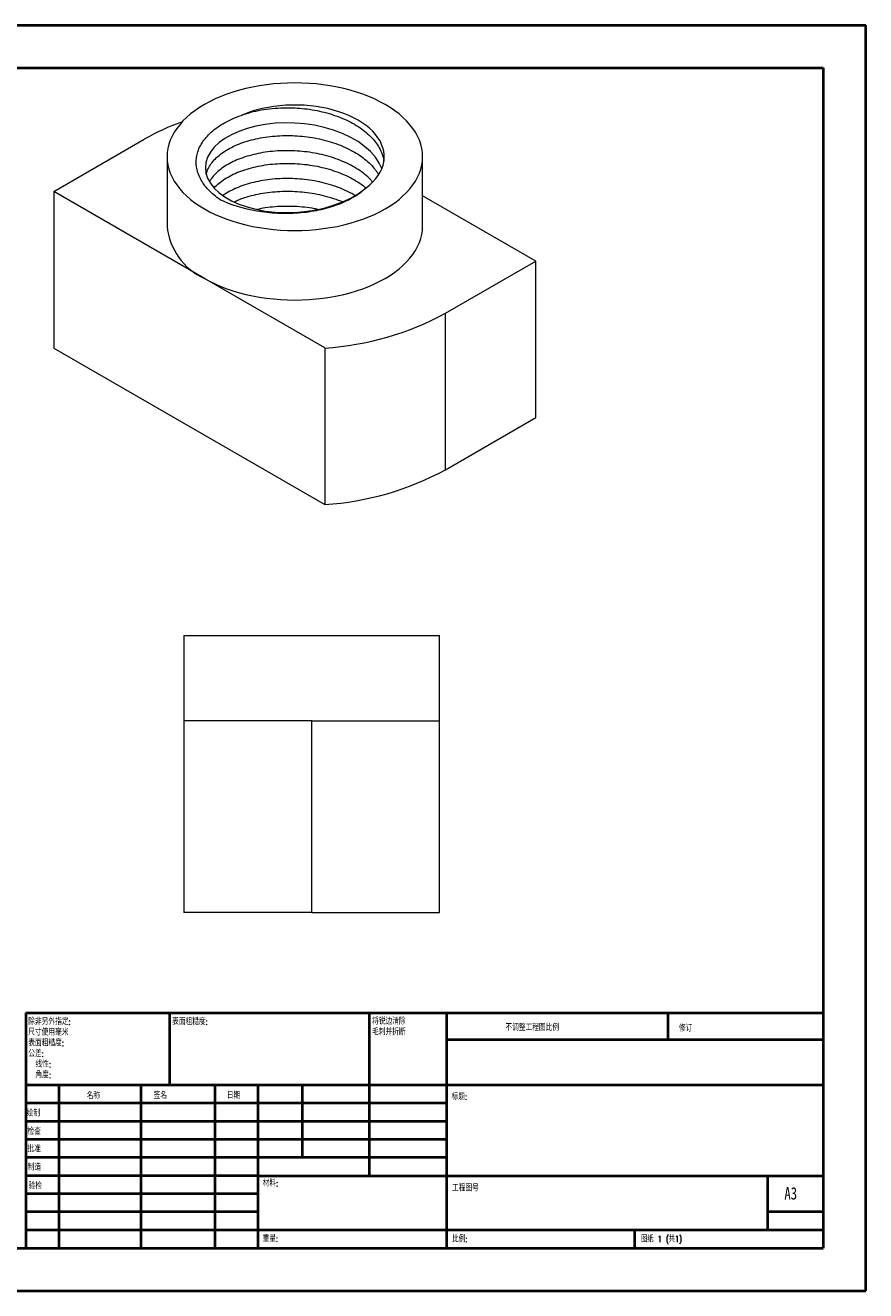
# Model space of a CAD drawing. Header units: millimetres. Extents: x 0 to 420, y 0 to 297.
# Tile 2 of 2: x 223 to 420, y 0 to 297. Entities that reach past the tile are written whole.
import ezdxf

# ---------------------------------------------------------------- set-up
doc = ezdxf.new("R2010")
doc.units = ezdxf.units.MM
doc.styles.add('SLDTEXTSTYLE0', font='TXT', dxfattribs={"width": 0.75, "bigfont": 'bigfont'})
doc.styles.add('SLDTEXTSTYLE1', font='TXT', dxfattribs={"width": 0.75})
doc.styles.add('SLDTEXTSTYLE2', font='TXT', dxfattribs={"width": 0.694444, "bigfont": 'bigfont'})

# ---------------------------------------------------------------- blocks, each defined once
blk = doc.blocks.new('SW_NOTE_0')
at = {"color": 0, "linetype": 'Continuous', "lineweight": 0, "char_height": 1.5, "attachment_point": 1, "style": 'SLDTEXTSTYLE0'}
for s, insert in [('\\M+18FAB锐边\\M+190B4\\M+18F9C', (0, 1.93)), ('\\M+196D1\\M+18E68\\M+19BF3\\M+190DC\\M+19266', (0, -0.57))]:
    blk.add_mtext(s, dxfattribs=dict(at, insert=insert))
blk = doc.blocks.new('SW_NOTE_1')
at = {"color": 0, "linetype": 'Continuous', "lineweight": 0, "char_height": 1.5, "attachment_point": 1, "style": 'SLDTEXTSTYLE0'}
for s, insert in [('\\M+18F9C\\M+194F1另\\M+18A4F\\M+18E77\\M+192E8:', (0, 1.93)), ('\\M+18EDA\\M+190A1\\M+18E67\\M+19770\\M+19F7C\\M+195C4', (0, -0.57)), ('\\M+1955C\\M+196CA\\M+19165糙\\M+19378:', (0, -3.07)), ('\\M+18CF6\\M+18DB7:', (0, -5.57)), ('线\\M+190AB:', (1.69, -8.07)), ('\\M+18A70\\M+19378:', (1.69, -10.57))]:
    blk.add_mtext(s, dxfattribs=dict(at, insert=insert))

msp = doc.modelspace()

# ---------------------------------------------------------------- linework, layer by layer
at = {"color": 7, "linetype": 'Continuous', "lineweight": 40}
for p, q in [((0.08, 297.21), (420.08, 297.21)), ((420.08, 0.21), (420.08, 297.21)), ((25.08, 287.21), (410.08, 287.21)), ((410.08, 287.21), (410.08, 10.21)), ((222.88, 65.46), (410.08, 65.46)), ((222.88, 65.46), (222.88, 10.21)), ((256.68, 48.46), (256.68, 65.46)), ((303.48, 65.46), (303.48, 27.21)), ((321.68, 65.46), (321.68, 10.21)), ((373.68, 59.09), (373.68, 65.46)), ((410.08, 59.09), (321.68, 59.09)), ((410.08, 48.46), (222.88, 48.46)), ((230.68, 48.46), (230.68, 10.21)), ((249.87, 48.46), (249.87, 10.21)), ((267.28, 48.46), (267.28, 10.21)), ((277.48, 10.21), (277.48, 48.46)), ((287.88, 31.46), (287.88, 48.46)), ((321.68, 44.21), (222.88, 44.21)), ((321.68, 39.96), (222.88, 39.96)), ((321.68, 35.71), (222.88, 35.71)), ((321.68, 31.46), (222.88, 31.46)), ((277.48, 27.21), (222.88, 27.21)), ((277.48, 27.21), (410.08, 27.21)), ((397.08, 14.46), (397.08, 27.21)), ((277.48, 22.96), (222.88, 22.96)), ((277.48, 18.71), (222.88, 18.71)), ((410.08, 18.71), (397.08, 18.71)), ((222.88, 14.46), (410.08, 14.46)), ((365.88, 10.21), (365.88, 14.46)), ((25.08, 10.21), (410.08, 10.21)), ((0.08, 0.21), (420.08, 0.21))]:
    msp.add_line(p, q, dxfattribs=at)
at = {"color": 7, "linetype": 'Continuous', "lineweight": 15}
for p, q in [((229.48, 258.21), (250.69, 270.46)), ((256.05, 266.38), (256.05, 250.05)), ((316.05, 250.05), (316.05, 266.38)), ((229.48, 258.21), (229.48, 221.47)), ((264.84, 237.8), (229.48, 258.21)), ((342.62, 241.89), (316.05, 257.22)), ((321.4, 229.64), (342.62, 241.89)), ((342.62, 205.14), (342.62, 241.89)), ((293.12, 221.48), (264.84, 237.8)), ((321.4, 192.9), (321.4, 229.64)), ((229.48, 221.47), (293.12, 184.73)), ((293.12, 221.48), (293.12, 184.73)), ((321.4, 192.9), (342.62, 205.14)), ((260.03, 153.97), (260.03, 133.97)), ((260.03, 153.97), (320.03, 153.97)), ((320.03, 133.97), (320.03, 153.97)), ((260.03, 133.97), (260.03, 88.97)), ((290.03, 133.97), (260.03, 133.97)), ((290.03, 88.97), (290.03, 133.97)), ((290.03, 133.97), (320.03, 133.97)), ((320.03, 88.97), (320.03, 133.97)), ((290.03, 88.97), (260.03, 88.97)), ((290.03, 88.97), (320.03, 88.97))]:
    msp.add_line(p, q, dxfattribs=at)
at = {"color": 7, "linetype": 'Continuous', "lineweight": 15, "flags": 128}
for points in [[(264.84, 278.63), (263.68, 277.92), (262.59, 277.18), (261.58, 276.4), (260.65, 275.59), (259.79, 274.76), (259.02, 273.89), (258.33, 273.01), (257.73, 272.1), (257.22, 271.17), (256.8, 270.23), (256.47, 269.28), (256.24, 268.32), (256.1, 267.35), (256.05, 266.38), (256.1, 265.41), (256.24, 264.44), (256.47, 263.48), (256.8, 262.53), (257.22, 261.59), (257.73, 260.66), (258.33, 259.75), (259.02, 258.87), (259.79, 258), (260.65, 257.17), (261.58, 256.36), (262.59, 255.58), (263.68, 254.84), (264.84, 254.13), (266.06, 253.47), (267.34, 252.84), (268.69, 252.26), (270.09, 251.72), (271.54, 251.22), (273.03, 250.78), (274.57, 250.38), (276.14, 250.03), (277.74, 249.74), (279.37, 249.5), (281.02, 249.31), (282.69, 249.17), (284.37, 249.09), (286.05, 249.06), (287.73, 249.09), (289.41, 249.17), (291.07, 249.31), (292.72, 249.5), (294.35, 249.74), (295.96, 250.03), (297.53, 250.38), (299.07, 250.78), (300.56, 251.22), (302.01, 251.72), (303.41, 252.26), (304.75, 252.84), (306.04, 253.47), (307.26, 254.13), (308.42, 254.84), (309.5, 255.58), (310.52, 256.36), (311.45, 257.17), (312.31, 258), (313.08, 258.87), (313.77, 259.75), (314.37, 260.66), (314.88, 261.59), (315.3, 262.53), (315.63, 263.48), (315.86, 264.44), (316, 265.41), (316.05, 266.38), (316, 267.35), (315.86, 268.32), (315.63, 269.28), (315.3, 270.23), (314.88, 271.17), (314.37, 272.1), (313.77, 273.01), (313.08, 273.89), (312.31, 274.76), (311.45, 275.59), (310.52, 276.4), (309.5, 277.18), (308.42, 277.92), (307.26, 278.63), (306.04, 279.29), (304.75, 279.92), (303.41, 280.5), (302.01, 281.04), (300.56, 281.54), (299.07, 281.98), (297.53, 282.38), (295.96, 282.73), (294.35, 283.02), (292.72, 283.26), (291.07, 283.45), (289.41, 283.59), (287.73, 283.67), (286.05, 283.7), (284.37, 283.67), (282.69, 283.59), (281.02, 283.45), (279.37, 283.26), (277.74, 283.02), (276.14, 282.73), (274.57, 282.38), (273.03, 281.98), (271.54, 281.54), (270.09, 281.04), (268.69, 280.5), (267.34, 279.92), (266.06, 279.29), (264.84, 278.63)], [(302.84, 259.1), (303.66, 259.78), (304.4, 260.48), (305.05, 261.22), (305.62, 261.98), (306.09, 262.76), (306.47, 263.55), (306.76, 264.36), (306.95, 265.18), (307.04, 266), (307.04, 266.82), (306.93, 267.65), (306.74, 268.46), (306.44, 269.27), (306.06, 270.07), (305.57, 270.84), (305, 271.6), (304.34, 272.33), (303.6, 273.04), (302.78, 273.71), (301.87, 274.35), (300.9, 274.95), (299.85, 275.52), (298.75, 276.04), (297.58, 276.51), (296.36, 276.94), (295.09, 277.32), (293.78, 277.65), (292.43, 277.93), (291.06, 278.15), (289.66, 278.32), (288.24, 278.44), (286.82, 278.5), (285.39, 278.5), (283.96, 278.44), (282.55, 278.33), (281.15, 278.17), (279.77, 277.95), (278.42, 277.68), (277.11, 277.35), (275.84, 276.97), (274.61, 276.55), (273.44, 276.08)], [(306.46, 263.57), (305.88, 264.87), (304.96, 266.26), (303.81, 267.58), (302.44, 268.8), (300.9, 269.91), (299.17, 270.91), (297.25, 271.82), (295.17, 272.6), (292.97, 273.25), (290.69, 273.75), (288.36, 274.09), (286.05, 274.28), (283.73, 274.32), (281.41, 274.21), (279.13, 273.95), (276.92, 273.54), (274.84, 273), (272.93, 272.32), (271.2, 271.54), (269.65, 270.66), (268.29, 269.67), (267.14, 268.59), (266.22, 267.44), (265.57, 266.24), (265.18, 265.01), (265.05, 263.79), (265.18, 262.56), (265.57, 261.34), (266.22, 260.14), (267.14, 258.99), (268.29, 257.91), (269.65, 256.92), (271.2, 256.03), (272.93, 255.25), (274.84, 254.58), (276.92, 254.03), (279.13, 253.63), (281.41, 253.37), (283.73, 253.26), (286.05, 253.3), (288.36, 253.48), (290.69, 253.82), (292.97, 254.32), (295.17, 254.97), (297.25, 255.76), (299.17, 256.66), (300.9, 257.67), (301.9, 258.36), (302.84, 259.1), (302.84, 259.1)], [(264.84, 237.8), (266.06, 237.14), (267.34, 236.51), (268.69, 235.93), (270.09, 235.39), (271.54, 234.89), (273.03, 234.45), (274.57, 234.05), (276.14, 233.7), (277.74, 233.41), (279.37, 233.17), (281.02, 232.98), (282.69, 232.84), (284.37, 232.76), (286.05, 232.73), (287.73, 232.76), (289.41, 232.84), (291.07, 232.98), (292.72, 233.17), (294.35, 233.41), (295.96, 233.7), (297.53, 234.05), (299.07, 234.45), (300.56, 234.89), (302.01, 235.39), (303.41, 235.93), (304.75, 236.51), (306.04, 237.14), (307.26, 237.8), (308.42, 238.51), (309.5, 239.25), (310.52, 240.03), (311.45, 240.84), (312.31, 241.67), (313.08, 242.54), (313.77, 243.42), (314.37, 244.33), (314.88, 245.26), (315.3, 246.2), (315.63, 247.15), (315.86, 248.11), (316, 249.08), (316.05, 250.05)]]:
    msp.add_lwpolyline(points, dxfattribs=at)
at = {"color": 7, "linetype": 'Continuous', "lineweight": 15}
for centre, radius, start, end in [((278.17, 222.31), 55.44, 109.5831, 119.7091), ((271.09, 251.57), 15.12, 185.7543, 245.5659), ((288.7, 289.87), 68.54, 273.6989, 298.502), ((288.7, 253.13), 68.54, 273.6989, 298.502)]:
    msp.add_arc(centre, radius, start, end, dxfattribs=at)
for points, knots in [([(273.44, 276.08), (274.18, 276.33), (275.67, 276.83), (278.14, 277.37), (280.72, 277.73), (283.38, 277.89), (285.94, 277.86), (288.38, 277.67), (290.7, 277.33), (292.99, 276.83), (295.19, 276.18), (297.27, 275.4), (299.19, 274.49), (300.93, 273.48), (302.49, 272.36), (303.85, 271.14), (305, 269.82), (305.92, 268.43), (306.56, 266.99), (306.89, 265.94), (306.93, 265.38), (306.94, 265.31)], [0, 0, 0, 0, 0.060784, 0.122055, 0.183295, 0.24399, 0.303653, 0.355724, 0.408629, 0.462048, 0.515641, 0.56906, 0.621965, 0.674036, 0.726107, 0.779013, 0.832432, 0.886024, 0.939443, 0.992349, 1, 1, 1, 1]), ([(268.54, 256.27), (267.47, 257), (266.55, 257.78), (265, 259.44), (264.36, 260.33), (263.43, 262.14), (263.13, 263.07), (262.86, 264.96), (262.9, 265.92), (263.31, 267.79), (263.7, 268.71), (264.83, 270.5), (265.56, 271.34), (267.33, 272.93), (268.39, 273.68), (270.73, 275), (272.02, 275.58), (273.44, 276.08)], [0, 0, 0, 0, 0.125, 0.125, 0.25, 0.25, 0.375, 0.375, 0.5, 0.5, 0.625, 0.625, 0.75, 0.75, 0.875, 0.875, 1, 1, 1, 1]), ([(265.26, 262.3), (265.35, 262.62), (265.56, 263.35), (266.19, 264.47), (267.09, 265.62), (268.25, 266.7), (269.61, 267.69), (271.17, 268.58), (272.91, 269.37), (274.83, 270.04), (276.91, 270.59), (279.11, 270.99), (281.4, 271.25), (283.72, 271.36), (286.05, 271.32), (288.38, 271.14), (290.7, 270.79), (292.99, 270.3), (295.19, 269.65), (297.27, 268.86), (299.19, 267.96), (300.93, 266.95), (302.49, 265.83), (303.85, 264.61), (304.95, 263.38), (305.47, 262.53), (305.7, 262.15)], [0, 0, 0, 0, 0.033169, 0.075924, 0.118817, 0.161572, 0.203916, 0.245592, 0.287268, 0.329611, 0.372366, 0.41526, 0.458014, 0.500358, 0.542034, 0.58371, 0.626053, 0.668808, 0.711702, 0.754457, 0.7968, 0.838476, 0.880152, 0.922496, 0.96525, 1, 1, 1, 1]), ([(304.35, 260.43), (304.17, 260.64), (303.63, 261.29), (302.48, 262.28), (300.93, 263.4), (299.19, 264.41), (297.27, 265.31), (295.19, 266.1), (292.99, 266.74), (290.7, 267.24), (288.38, 267.58), (286.05, 267.77), (283.72, 267.81), (281.4, 267.7), (279.11, 267.44), (276.91, 267.03), (274.83, 266.49), (272.91, 265.82), (271.17, 265.03), (269.61, 264.14), (268.24, 263.15), (267.11, 262.06), (266.36, 261.18), (266.08, 260.65), (266.01, 260.52)], [0, 0, 0, 0, 0.02256, 0.070676, 0.118033, 0.165389, 0.213505, 0.262087, 0.310828, 0.35941, 0.407526, 0.454883, 0.502239, 0.550355, 0.598937, 0.647678, 0.69626, 0.744376, 0.791733, 0.839089, 0.887205, 0.935787, 0.984528, 1, 1, 1, 1]), ([(267.1, 259.03), (267.11, 259.05), (267.43, 259.44), (268.26, 260.16), (269.61, 261.16), (271.17, 262.05), (272.91, 262.84), (274.83, 263.51), (276.91, 264.05), (279.11, 264.46), (281.4, 264.72), (283.72, 264.83), (286.05, 264.79), (288.38, 264.6), (290.7, 264.26), (292.99, 263.76), (295.19, 263.12), (297.27, 262.33), (299.19, 261.43), (300.92, 260.41), (302.1, 259.61), (302.64, 259.11), (302.74, 259.02)], [0, 0, 0, 0, 0.002062, 0.057431, 0.112267, 0.166239, 0.220211, 0.275048, 0.330417, 0.385965, 0.441334, 0.496171, 0.550143, 0.604115, 0.658951, 0.71432, 0.769869, 0.825238, 0.880074, 0.934046, 0.988018, 1, 1, 1, 1]), ([(302.84, 259.1), (302, 258.29), (300.99, 257.54), (298.68, 256.18), (297.42, 255.59), (294.66, 254.56), (293.18, 254.13), (290.11, 253.48), (288.5, 253.26), (285.24, 253.01), (283.61, 252.99), (280.34, 253.15), (278.71, 253.32), (274.02, 254.12), (271.06, 255.04), (268.54, 256.27)], [0, 0, 0, 0, 0.125, 0.125, 0.25, 0.25, 0.375, 0.375, 0.5, 0.5, 0.625, 0.625, 0.75, 0.75, 1, 1, 1, 1]), ([(300.19, 257.26), (299.86, 257.46), (298.95, 258), (297.27, 258.78), (295.19, 259.56), (292.99, 260.21), (290.7, 260.71), (288.38, 261.05), (286.05, 261.24), (283.72, 261.27), (281.4, 261.17), (279.11, 260.91), (276.91, 260.5), (274.83, 259.96), (272.91, 259.29), (271.18, 258.49), (269.93, 257.81), (269.34, 257.37), (269.19, 257.26)], [0, 0, 0, 0, 0.039026, 0.106028, 0.17368, 0.241552, 0.309204, 0.376206, 0.442151, 0.508096, 0.575097, 0.64275, 0.710621, 0.778273, 0.845275, 0.91122, 0.977165, 1, 1, 1, 1]), ([(271.79, 255.77), (272.16, 255.94), (273.11, 256.39), (274.83, 256.97), (276.91, 257.52), (279.11, 257.93), (281.4, 258.19), (283.72, 258.29), (286.05, 258.26), (288.38, 258.07), (290.7, 257.73), (292.99, 257.23), (295.18, 256.57), (296.61, 256.08), (297.27, 255.77), (297.27, 255.77)], [0, 0, 0, 0, 0.055453, 0.140985, 0.227347, 0.31399, 0.400353, 0.485885, 0.570068, 0.654251, 0.739783, 0.826145, 0.912788, 0.999151, 1, 1, 1, 1]), ([(291.44, 253.99), (291.19, 254.05), (290.19, 254.27), (288.38, 254.51), (286.05, 254.71), (283.72, 254.74), (281.4, 254.63), (279.19, 254.39), (277.81, 254.12), (277.16, 253.99)], [0, 0, 0, 0, 0.053678, 0.214582, 0.372949, 0.531315, 0.692219, 0.854686, 1, 1, 1, 1])]:
    msp.add_open_spline(points, degree=3, knots=knots, dxfattribs=at)

# ---------------------------------------------------------------- block references
at = {"color": 7, "linetype": 'Continuous', "lineweight": 0}
for name, p in [('SW_NOTE_1', (223.47, 62.2)), ('SW_NOTE_0', (304.19, 62.28))]:
    msp.add_blockref(name, p, dxfattribs=at)

# ---------------------------------------------------------------- texts
at = {"color": 7, "linetype": 'Continuous', "lineweight": 0, "attachment_point": 1}
for s, insert, char_height, style in [('\\M+1955C\\M+196CA\\M+19165糙\\M+19378:', (257.25, 64.13), 1.5, 'SLDTEXTSTYLE0'), ('\\M+19573调\\M+190AE\\M+18D48\\M+192F6图\\M+194E4\\M+197E1', (335.49, 62.75), 1.5, 'SLDTEXTSTYLE0'), ('\\M+18F43订', (376.21, 62.55), 1.5, 'SLDTEXTSTYLE0'), ('\\M+196BC\\M+18FCC', (237.2, 46.72), 1.5, 'SLDTEXTSTYLE0'), ('签\\M+196BC', (252.91, 46.78), 1.5, 'SLDTEXTSTYLE0'), ('\\M+193FA\\M+18AFA', (270.09, 46.79), 1.5, 'SLDTEXTSTYLE0'), ('标题:', (322.84, 46.49), 1.5, 'SLDTEXTSTYLE0'), ('绘\\M+190A7', (223.09, 42.64), 1.5, 'SLDTEXTSTYLE0'), ('检查', (223.29, 38.37), 1.5, 'SLDTEXTSTYLE0'), ('\\M+194E1\\M+18F79', (223.28, 34.28), 1.5, 'SLDTEXTSTYLE0'), ('\\M+190A7\\M+191A2', (223.33, 29.95), 1.5, 'SLDTEXTSTYLE0'), ('验检', (223.55, 25.56), 1.5, 'SLDTEXTSTYLE0'), ('\\M+18DDE\\M+197BF:', (278.52, 26.2), 1.5, 'SLDTEXTSTYLE0'), ('\\M+18D48\\M+192F6图\\M+18D86', (322.95, 25.08), 1.5, 'SLDTEXTSTYLE0'), ('A3', (401, 24.52), 2.91, 'SLDTEXTSTYLE1'), ('\\M+18F64\\M+197CA:', (278.5, 13.16), 1.4986, 'SLDTEXTSTYLE0'), ('\\M+194E4\\M+197E1:', (322.95, 13.11), 1.5, 'SLDTEXTSTYLE0'), ('图纸 1 (\\M+18BA41)', (367.36, 13.11), 1.5, 'SLDTEXTSTYLE2')]:
    msp.add_mtext(s, dxfattribs=dict(at, insert=insert, char_height=char_height, style=style))

doc.saveas('drawing.dxf')
